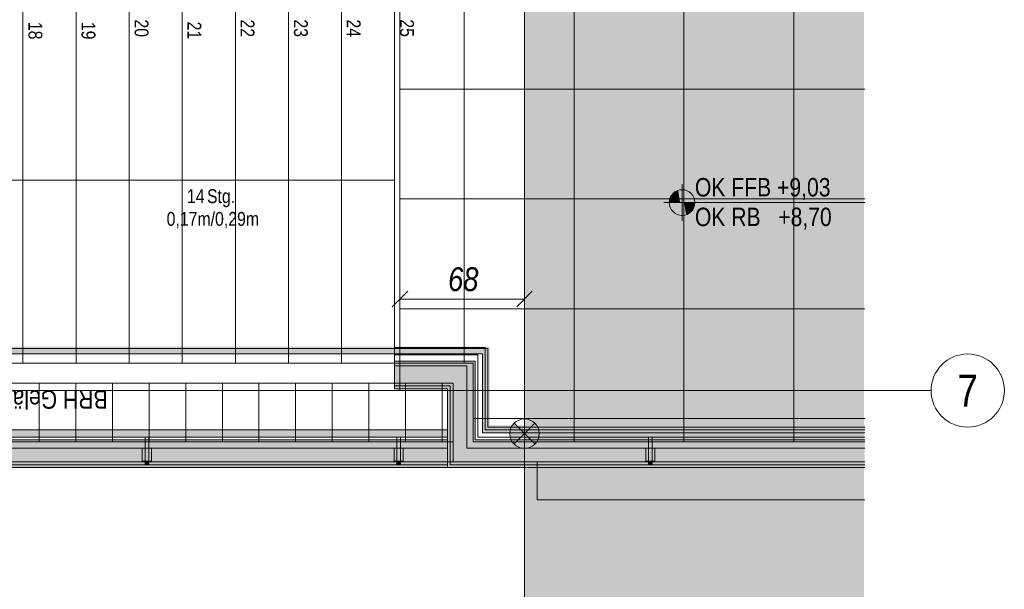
# Model space of a CAD drawing. Extents: x -620 to 300, y 62 to 1112.
# Tile 121 of 235: x -16 to 92, y 198 to 260. Entities that reach past the tile are written whole.
import ezdxf
from ezdxf.enums import TextEntityAlignment as Align
from ezdxf.lldxf.tags import DXFTag

# ---------------------------------------------------------------- set-up
doc = ezdxf.new("R2010")
doc.units = 0
doc.layers.get('0').update_dxf_attribs({"lineweight": 13})
for name, color, linetype, lineweight, true_color in [('00_ E_ST_Handlaufleuchte', 7, 'Continuous', 13, 0xb2b200), ('00_E_ST_Handlaufleuchte_Bem', 7, 'Continuous', 5, 0x7d7d00), ('00_E_ST_Handlaufleuchte_Kabel', 3, 'Continuous', 18, 0x00ff00), ('00_E_ST_Handlaufleuchte–Handlauf-Position', 7, 'Continuous', 5, 0x0000b2), ('30 -33 Aussenwände- 7 Fassade_ Elemente', 7, 'Continuous', 9, 0x00aacc), ('30 -34 Innenwände- 6 Elemente', 7, 'Continuous', 9, 0xff6633), ('30 -35 Decken- 2.2 Treppen Außen', 9, 'Continuous', 9, 0x808080), ('30 -36 Dächer- 3 Dachbeläge', 7, 'Continuous', 15, 0x9999ff), ('30 -36 Dächer- 4 Dachbekleidungen', 7, 'Continuous', 9, 0xccccff), ('60- 61 allgemeine Ausstattung- 4 Terrassen', 9, 'Continuous', 9, 0x808080), ('70 -72 Beschriftung- 1 Beschriftung allgemein', 7, 'Continuous', 9, 0xff6633), ('iwb_Layout Achsbezeichung', 1, 'Continuous', 13, 0xff0000), ('iwb_Layout BA_Markierung', 7, 'Continuous', 9, 0xbadcdc)]:
    doc.layers.add(name, color=color, linetype=linetype, lineweight=lineweight, true_color=true_color)
doc.layers.add('70 -71 Achsen- 1 Gebäudeachsen', color=7, linetype='STRICHPUNKT2-A06CPVE5L0', lineweight=18)
doc.layers.add('70 -72 Beschriftung- 5 Höhenkoten-A06CPVE2L0', color=7, linetype='Continuous', lineweight=15)
doc.styles.get("Standard").update_dxf_attribs({"font": 'ARIALN.TTF'})
tags = doc.linetypes.add('grob-A06CPVE1L0', pattern=[14, 3, -8, 3]).pattern_tags.tags
tags[8:9] = [DXFTag(74, 4), DXFTag(75, 0), DXFTag(340, '0'), DXFTag(46, 0.0), DXFTag(50, 0.0), DXFTag(44, 0.0), DXFTag(45, 0.0)]
tags[6:7] = [DXFTag(74, 4), DXFTag(75, 0), DXFTag(340, '0'), DXFTag(46, 0.0), DXFTag(50, 0.0), DXFTag(44, 0.0), DXFTag(45, 0.0)]
tags[4:5] = [DXFTag(74, 4), DXFTag(75, 0), DXFTag(340, '0'), DXFTag(46, 0.0), DXFTag(50, 0.0), DXFTag(44, 0.0), DXFTag(45, 0.0)]
tags = doc.linetypes.add('STRICHPUNKT2', pattern=[12.7, 6.35, -3.175, 0, -3.175]).pattern_tags.tags
tags[10:11] = [DXFTag(74, 4), DXFTag(75, 0), DXFTag(340, '0'), DXFTag(46, 0.0), DXFTag(50, 0.0), DXFTag(44, 0.0), DXFTag(45, 0.0)]
tags[8:9] = [DXFTag(74, 4), DXFTag(75, 0), DXFTag(340, '0'), DXFTag(46, 0.0), DXFTag(50, 0.0), DXFTag(44, 0.0), DXFTag(45, 0.0)]
tags[6:7] = [DXFTag(74, 4), DXFTag(75, 0), DXFTag(340, '0'), DXFTag(46, 0.0), DXFTag(50, 0.0), DXFTag(44, 0.0), DXFTag(45, 0.0)]
tags[4:5] = [DXFTag(74, 4), DXFTag(75, 0), DXFTag(340, '0'), DXFTag(46, 0.0), DXFTag(50, 0.0), DXFTag(44, 0.0), DXFTag(45, 0.0)]
tags = doc.linetypes.add('STRICHPUNKT2-A06CPVE5L0', pattern=[12.7, 6.35, -3.175, 0, -3.175]).pattern_tags.tags
tags[10:11] = [DXFTag(74, 4), DXFTag(75, 0), DXFTag(340, '0'), DXFTag(46, 0.0), DXFTag(50, 0.0), DXFTag(44, 0.0), DXFTag(45, 0.0)]
tags[8:9] = [DXFTag(74, 4), DXFTag(75, 0), DXFTag(340, '0'), DXFTag(46, 0.0), DXFTag(50, 0.0), DXFTag(44, 0.0), DXFTag(45, 0.0)]
tags[6:7] = [DXFTag(74, 4), DXFTag(75, 0), DXFTag(340, '0'), DXFTag(46, 0.0), DXFTag(50, 0.0), DXFTag(44, 0.0), DXFTag(45, 0.0)]
tags[4:5] = [DXFTag(74, 4), DXFTag(75, 0), DXFTag(340, '0'), DXFTag(46, 0.0), DXFTag(50, 0.0), DXFTag(44, 0.0), DXFTag(45, 0.0)]

# ---------------------------------------------------------------- blocks, each defined once
blk = doc.blocks.new('Polygon-A06CPVDVL0')
at = {"color": 0, "linetype": 'ByBlock', "lineweight": -2, "ltscale": 0.13}
blk.add_solid([(39.43, 86.62), (39.26, 1083.81), (76.5, 86.52), (76.5, 1083.81)], dxfattribs=at)
blk = doc.blocks.new('Referenz-A06CPVE6L0')
at = {"layer": '30 -33 Aussenwände- 7 Fassade_ Elemente', "color": 0, "linetype": 'Continuous', "ltscale": 0.13}
for p, q in [((25.24, 220.25), (25.24, 264.65)), ((31.62, 220.25), (25.24, 220.25)), ((31.62, 211.65), (31.62, 220.25)), ((31.62, 211.65), (-401.58, 211.65)), ((76.59, 211.65), (31.62, 211.65)), ((40.82, 211.65), (76.59, 211.65)), ((40.82, 207.51), (40.82, 211.65)), ((76.59, 207.51), (40.82, 207.51))]:
    blk.add_line(p, q, dxfattribs=at)
at = {"layer": '30 -34 Innenwände- 6 Elemente', "color": 0, "linetype": 'Continuous', "ltscale": 0.13}
for p, q in [((35.42, 224.05), (25.24, 224.05)), ((25.24, 224.05), (25.24, 223.45)), ((35.42, 215.45), (35.42, 224.05)), ((25.24, 223.45), (34.82, 223.45)), ((34.82, 223.45), (34.82, 214.85)), ((33.82, 222.45), (25.24, 222.45)), ((25.24, 222.45), (25.24, 220.25)), ((33.82, 213.85), (33.82, 222.45)), ((25.24, 220.25), (31.62, 220.25)), ((31.62, 220.25), (31.62, 211.65)), ((76.59, 215.45), (35.42, 215.45)), ((34.82, 214.85), (76.59, 214.85)), ((76.59, 213.85), (33.82, 213.85)), ((31.62, 211.65), (76.59, 211.65))]:
    blk.add_line(p, q, dxfattribs=at)
at = {"layer": '30 -35 Decken- 2.2 Treppen Außen', "color": 0, "linetype": 'grob-A06CPVE1L0', "ltscale": 0.13}
for p, q in [((25.24, 220.25), (25.24, 264.65)), ((-15.36, 222.45), (-15.36, 262.45)), ((-9.56, 222.45), (-9.56, 262.45)), ((-3.76, 222.45), (-3.76, 262.45)), ((2.04, 222.45), (2.04, 262.45)), ((7.84, 222.45), (7.84, 262.45)), ((13.64, 222.45), (13.64, 262.45)), ((19.44, 222.45), (19.44, 262.45)), ((-106.26, 242.45), (25.24, 242.45)), ((25.24, 222.45), (-110.51, 222.45)), ((-21.16, 222.45), (-15.36, 222.45)), ((-15.36, 222.45), (-9.56, 222.45)), ((-9.56, 222.45), (-3.76, 222.45)), ((-3.76, 222.45), (2.04, 222.45)), ((2.04, 222.45), (7.84, 222.45)), ((7.84, 222.45), (13.64, 222.45)), ((13.64, 222.45), (19.44, 222.45)), ((19.44, 222.45), (25.24, 222.45)), ((25.24, 220.25), (25.24, 222.45)), ((-110.98, 220.25), (25.24, 220.25))]:
    blk.add_line(p, q, dxfattribs=at)
at = {"layer": '30 -35 Decken- 2.2 Treppen Außen', "color": 0, "linetype": 'Continuous', "ltscale": 0.13}
for p, q in [((25.24, 220.25), (25.24, 264.65)), ((-15.36, 222.45), (-15.36, 262.45)), ((-9.56, 222.45), (-9.56, 262.45)), ((-3.76, 222.45), (-3.76, 262.45)), ((2.04, 222.45), (2.04, 262.45)), ((7.84, 222.45), (7.84, 262.45)), ((13.64, 222.45), (13.64, 262.45)), ((19.44, 222.45), (19.44, 262.45)), ((-138.16, 242.45), (25.24, 242.45)), ((-138.16, 224.05), (25.24, 224.05)), ((25.24, 224.05), (-110.17, 224.05)), ((25.24, 223.45), (25.24, 224.05)), ((25.24, 224.05), (25.24, 223.45)), ((25.24, 223.45), (-138.16, 223.45)), ((-110.3, 223.45), (25.24, 223.45)), ((25.24, 222.45), (-138.16, 222.45)), ((25.24, 222.45), (-110.51, 222.45)), ((-21.16, 222.45), (-15.36, 222.45)), ((-15.36, 222.45), (-9.56, 222.45)), ((-9.56, 222.45), (-3.76, 222.45)), ((-3.76, 222.45), (2.04, 222.45)), ((2.04, 222.45), (7.84, 222.45)), ((7.84, 222.45), (13.64, 222.45)), ((13.64, 222.45), (19.44, 222.45)), ((19.44, 222.45), (25.24, 222.45)), ((25.24, 220.25), (25.24, 222.45)), ((25.24, 220.25), (25.24, 222.45)), ((-138.16, 220.25), (25.24, 220.25)), ((-110.98, 220.25), (25.24, 220.25))]:
    blk.add_line(p, q, dxfattribs=at)
at = {"layer": '30 -35 Decken- 2.2 Treppen Außen', "color": 0, "linetype": 'Continuous', "lineweight": 5, "ltscale": 0.13}
for p, q in [((25.18, 242.47), (25.24, 242.45)), ((25.18, 242.44), (25.18, 242.47)), ((25.24, 242.45), (25.18, 242.44))]:
    blk.add_line(p, q, dxfattribs=at)
at = {"layer": '30 -36 Dächer- 3 Dachbeläge', "color": 0, "linetype": 'Continuous', "ltscale": 0.15}
for p, q in [((34.02, 222.65), (25.23, 222.65)), ((25.23, 222.65), (25.23, 219.65)), ((34.02, 214.05), (34.02, 222.65)), ((25.23, 219.65), (31.02, 219.65)), ((31.02, 219.65), (31.02, 211.05)), ((-403.78, 214.05), (31.02, 214.05)), ((31.02, 214.05), (31.02, 211.05)), ((76.59, 214.05), (34.02, 214.05)), ((31.02, 211.05), (-403.78, 211.05)), ((31.02, 211.05), (76.59, 211.05))]:
    blk.add_line(p, q, dxfattribs=at)
at = {"layer": '30 -36 Dächer- 3 Dachbeläge', "color": 0, "lineweight": 9}
for p, q in [((-1.63, 211.75), (-2.03, 211.75)), ((-2.03, 211.75), (-2.03, 211.35)), ((-1.63, 211.35), (-1.63, 211.75)), ((25.87, 211.75), (25.47, 211.75)), ((25.47, 211.75), (25.47, 211.35)), ((25.87, 211.35), (25.87, 211.75)), ((53.37, 211.75), (52.97, 211.75)), ((52.97, 211.75), (52.97, 211.35)), ((53.37, 211.35), (53.37, 211.75))]:
    blk.add_line(p, q, dxfattribs=at)
at = {"layer": '30 -36 Dächer- 3 Dachbeläge', "color": 0, "lineweight": 0}
for points in [[(25.23, 219.65), (25.23, 222.65), (31.02, 219.65)], [(31.02, 219.65), (25.23, 222.65), (31.02, 222.65)], [(31.02, 219.65), (31.02, 222.65), (34.02, 211.05)], [(34.02, 214.05), (31.02, 222.65), (34.02, 222.65)], [(34.02, 211.05), (31.02, 222.65), (34.02, 214.05)], [(31.02, 211.05), (31.02, 219.65), (34.02, 211.05)], [(-403.78, 211.05), (-403.78, 214.05), (31.02, 211.05)], [(31.02, 211.05), (-403.78, 214.05), (31.02, 214.05)], [(34.02, 211.05), (34.02, 214.05), (76.59, 213.8)], [(76.59, 213.8), (34.02, 214.05), (76.59, 214.05)], [(34.02, 211.05), (76.59, 213.8), (76.59, 211.05)], [(-2.03, 211.75), (-1.63, 211.75), (-2.03, 211.35)], [(-2.03, 211.35), (-1.63, 211.75), (-1.63, 211.35)], [(25.47, 211.75), (25.87, 211.75), (25.47, 211.35)], [(25.47, 211.35), (25.87, 211.75), (25.87, 211.35)], [(52.97, 211.75), (53.37, 211.75), (52.97, 211.35)], [(52.97, 211.35), (53.37, 211.75), (53.37, 211.35)]]:
    blk.add_solid(points, dxfattribs=at)
at = {"layer": '30 -36 Dächer- 4 Dachbekleidungen', "color": 0, "linetype": 'Continuous', "ltscale": 0.13}
for p, q in [((35.12, 224.16), (25.23, 224.16)), ((25.23, 224.16), (25.23, 223.36)), ((35.12, 215.15), (35.12, 224.16)), ((25.23, 223.36), (34.32, 223.36)), ((34.32, 223.36), (34.32, 214.35)), ((31.62, 222.16), (25.23, 222.16)), ((25.23, 222.16), (25.23, 219.95)), ((31.62, 222.15), (31.62, 222.16)), ((33.12, 222.15), (31.62, 222.15)), ((33.12, 213.15), (33.12, 222.15)), ((25.23, 219.95), (31.32, 219.95)), ((31.32, 219.95), (31.32, 211.35)), ((31.02, 215.15), (-405.38, 215.15)), ((31.02, 214.35), (31.02, 215.15)), ((76.59, 215.15), (35.12, 215.15)), ((-404.58, 214.35), (31.02, 214.35)), ((-1.63, 214.35), (-2.03, 214.35)), ((-2.03, 214.35), (-2.03, 213.15)), ((-1.63, 213.15), (-1.63, 214.35)), ((25.87, 214.35), (25.47, 214.35)), ((25.47, 214.35), (25.47, 213.15)), ((25.87, 213.15), (25.87, 214.35)), ((34.32, 214.35), (76.59, 214.35)), ((53.37, 214.35), (52.97, 214.35)), ((52.97, 214.35), (52.97, 213.15)), ((53.37, 213.15), (53.37, 214.35)), ((31.02, 213.15), (-403.38, 213.15)), ((-2.33, 213.15), (-2.33, 211.75)), ((-2.03, 211.75), (-2.03, 213.15)), ((-1.63, 213.15), (-1.63, 211.75)), ((-1.33, 213.15), (-1.33, 211.75)), ((25.17, 213.15), (25.17, 211.75)), ((25.47, 211.75), (25.47, 213.15)), ((25.87, 213.15), (25.87, 211.75)), ((26.17, 213.15), (26.17, 211.75)), ((31.02, 211.35), (31.02, 213.15)), ((76.59, 213.15), (33.12, 213.15)), ((52.67, 213.15), (52.67, 211.75)), ((52.97, 211.75), (52.97, 213.15)), ((53.37, 213.15), (53.37, 211.75)), ((53.67, 213.15), (53.67, 211.75)), ((-401.58, 211.35), (31.02, 211.35)), ((-2.33, 211.75), (-2.03, 211.75)), ((-1.63, 211.75), (-2.03, 211.75)), ((-1.33, 211.75), (-1.63, 211.75)), ((25.17, 211.75), (25.47, 211.75)), ((25.87, 211.75), (25.47, 211.75)), ((26.17, 211.75), (25.87, 211.75)), ((31.32, 211.35), (76.59, 211.35)), ((52.67, 211.75), (52.97, 211.75)), ((53.37, 211.75), (52.97, 211.75)), ((53.67, 211.75), (53.37, 211.75))]:
    blk.add_line(p, q, dxfattribs=at)
at = {"layer": '60- 61 allgemeine Ausstattung- 4 Terrassen', "color": 0}
for p, q in [((56.84, 213.85), (56.84, 450.05)), ((44.84, 213.85), (44.84, 376.65)), ((68.84, 213.85), (68.84, 372.85)), ((25.82, 263.85), (25.82, 222.45)), ((32.84, 222.45), (32.84, 263.85)), ((25.82, 252.39), (76.59, 252.39)), ((25.82, 240.39), (76.59, 240.39)), ((25.82, 228.39), (76.59, 228.39)), ((25.82, 222.45), (33.82, 222.45)), ((33.82, 222.45), (33.82, 213.85)), ((-138.16, 220.25), (31.62, 220.25)), ((-13.58, 213.85), (-13.58, 220.25)), ((-9.58, 213.85), (-9.58, 220.25)), ((-5.58, 213.85), (-5.58, 220.25)), ((-1.58, 213.85), (-1.58, 220.25)), ((2.42, 213.85), (2.42, 220.25)), ((6.42, 213.85), (6.42, 220.25)), ((10.42, 213.85), (10.42, 220.25)), ((14.42, 213.85), (14.42, 220.25)), ((18.42, 213.85), (18.42, 220.25)), ((22.42, 213.85), (22.42, 220.25)), ((26.42, 213.85), (26.42, 220.25)), ((30.42, 213.85), (30.42, 220.25)), ((31.62, 220.25), (31.62, 213.85)), ((33.82, 216.39), (76.59, 216.39)), ((31.62, 213.85), (-138.16, 213.85)), ((33.82, 213.85), (76.59, 213.85))]:
    blk.add_line(p, q, dxfattribs=at)
at = {"layer": '60- 61 allgemeine Ausstattung- 4 Terrassen', "color": 0, "linetype": 'Continuous', "lineweight": 18, "ltscale": 0.18}
blk.add_line((31.62, 211.65), (-401.58, 211.65), dxfattribs=at)
at = {"layer": '70 -71 Achsen- 1 Gebäudeachsen', "color": 0, "linetype": 'STRICHPUNKT2-A06CPVE5L0', "ltscale": 0.18}
for p, q in [((39.42, 1084.39), (39.42, 84.95)), ((-538.63, 219.45), (76.59, 219.45))]:
    blk.add_line(p, q, dxfattribs=at)
at = {"layer": '70 -72 Beschriftung- 5 Höhenkoten-A06CPVE2L0', "color": 0, "linetype": 'Continuous', "ltscale": 0.15}
for p, q in [((56.64, 237.99), (56.64, 241.99)), ((56.64, 239.99), (56.64, 241.39)), ((56.64, 241.39), (56.64, 239.99)), ((54.64, 239.99), (76.59, 239.99)), ((55.24, 239.99), (56.64, 239.99)), ((56.64, 239.99), (55.24, 239.99)), ((58.04, 239.99), (56.64, 239.99)), ((56.64, 239.99), (56.64, 238.59)), ((56.64, 239.99), (58.04, 239.99)), ((56.64, 238.59), (56.64, 239.99))]:
    blk.add_line(p, q, dxfattribs=at)
for major_axis in [(0, 1.4), (1.4, 0), (-1.4, 0), (0, -1.4)]:
    blk.add_ellipse((56.64, 239.99), major_axis=major_axis, ratio=1, start_param=0, end_param=1.570796, dxfattribs=at)
at = {"layer": '70 -72 Beschriftung- 5 Höhenkoten-A06CPVE2L0', "color": 0, "lineweight": 0}
for points in [[(55.65, 239.99), (55.51, 240.82), (55.65, 240.98)], [(55.82, 239.99), (55.65, 240.98), (55.82, 241.13)], [(55.65, 239.99), (55.65, 240.98), (55.82, 239.99)], [(56.01, 239.99), (55.82, 241.13), (56.01, 241.24)], [(55.82, 239.99), (55.82, 241.13), (56.01, 239.99)], [(56.21, 239.99), (56.01, 241.24), (56.21, 241.33)], [(56.01, 239.99), (56.01, 241.24), (56.21, 239.99)], [(56.42, 239.99), (56.21, 241.33), (56.42, 241.38)], [(56.21, 239.99), (56.21, 241.33), (56.42, 239.99)], [(56.64, 239.99), (56.42, 241.38), (56.64, 241.39)], [(56.42, 239.99), (56.42, 241.38), (56.64, 239.99)], [(55.26, 239.99), (55.24, 239.99), (55.26, 240.21)], [(55.31, 239.99), (55.26, 240.21), (55.31, 240.43)], [(55.26, 239.99), (55.26, 240.21), (55.31, 239.99)], [(55.39, 239.99), (55.31, 240.43), (55.39, 240.63)], [(55.31, 239.99), (55.31, 240.43), (55.39, 239.99)], [(55.51, 239.99), (55.39, 240.63), (55.51, 240.82)], [(55.39, 239.99), (55.39, 240.63), (55.51, 239.99)], [(55.51, 239.99), (55.51, 240.82), (55.65, 239.99)], [(56.64, 238.59), (56.64, 239.99), (56.86, 238.61)], [(56.86, 238.61), (56.64, 239.99), (56.86, 239.99)], [(56.86, 238.61), (56.86, 239.99), (57.07, 238.66)], [(57.07, 238.66), (56.86, 239.99), (57.07, 239.99)], [(57.07, 238.66), (57.07, 239.99), (57.28, 238.75)], [(57.28, 238.75), (57.07, 239.99), (57.28, 239.99)], [(57.28, 238.75), (57.28, 239.99), (57.46, 238.86)], [(57.46, 238.86), (57.28, 239.99), (57.46, 239.99)], [(57.46, 238.86), (57.46, 239.99), (57.63, 239)], [(57.63, 239), (57.46, 239.99), (57.63, 239.99)], [(57.63, 239), (57.63, 239.99), (57.77, 239.17)], [(57.77, 239.17), (57.63, 239.99), (57.77, 239.99)], [(57.77, 239.17), (57.77, 239.99), (57.89, 239.36)], [(57.89, 239.36), (57.77, 239.99), (57.89, 239.99)], [(57.89, 239.36), (57.89, 239.99), (57.97, 239.56)], [(57.97, 239.56), (57.89, 239.99), (57.97, 239.99)], [(57.97, 239.56), (57.97, 239.99), (58.02, 239.78)], [(58.02, 239.78), (57.97, 239.99), (58.02, 239.99)], [(58.02, 239.78), (58.02, 239.99), (58.04, 239.99)]]:
    blk.add_solid(points, dxfattribs=at)
at = {"layer": '30 -35 Decken- 2.2 Treppen Außen', "color": 0, "linetype": 'ByBlock', "ltscale": 0.13, "char_height": 1.5103, "attachment_point": 1}
for s, insert, rotation in [('{\\fArial Narrow;18}', (-13.25, 259.73), 270.001), ('{\\fArial Narrow;18}', (-13.25, 259.73), 270.001), ('{\\fArial Narrow;19}', (-7.45, 259.73), 270.001), ('{\\fArial Narrow;19}', (-7.45, 259.73), 270.001), ('{\\fArial Narrow;20}', (-1.65, 260), 270.001), ('{\\fArial Narrow;20}', (-1.65, 260), 270.001), ('{\\fArial Narrow;21}', (4.12, 259.76), 270.001), ('{\\fArial Narrow;21}', (4.12, 259.76), 270.001), ('{\\fArial Narrow;22}', (9.92, 259.99), 270.001), ('{\\fArial Narrow;22}', (9.92, 259.99), 270.001), ('{\\fArial Narrow;23}', (15.75, 260), 270.001), ('{\\fArial Narrow;23}', (15.75, 260), 270.001), ('{\\fArial Narrow;24}', (21.52, 260), 270.001), ('{\\fArial Narrow;24}', (21.52, 260), 270.001), ('{\\fArial Narrow;25}', (27.35, 260.01), 270.001), ('{\\fArial Narrow;25}', (27.35, 260.01), 270.001), ('{\\fArial Narrow;14}', (2.55, 241.44), 0.001), ('{\\fArial Narrow;14}', (2.55, 241.44), 0.001), ('{\\fArial Narrow;Stg.}', (4.74, 241.44), 0.001), ('{\\fArial Narrow;Stg.}', (4.74, 241.44), 0.001), ('{\\fArial Narrow;0,17m/0,29m}', (0.33, 238.96), 0.001), ('{\\fArial Narrow;0,17m/0,29m}', (0.33, 238.96), 0.001)]:
    blk.add_mtext(s, dxfattribs=dict(at, insert=insert, rotation=rotation))
at = {"layer": '70 -72 Beschriftung- 1 Beschriftung allgemein', "color": 0, "linetype": 'Continuous', "ltscale": 0.13, "insert": (-6.12, 217.47), "char_height": 2.0138, "attachment_point": 1, "rotation": 180}
blk.add_mtext('{\\fArial Narrow;BRH Geländer 1,10m}', dxfattribs=at)
at = {"layer": '70 -72 Beschriftung- 5 Höhenkoten-A06CPVE2L0', "color": 0, "linetype": 'Continuous', "ltscale": 0.15, "char_height": 2.0138, "attachment_point": 1}
for s, insert in [('{\\fArial Narrow;OK FFB +9,03}', (58.04, 242.67)), ('{\\fArial Narrow;OK RB   +8,70}', (58.04, 239.43))]:
    blk.add_mtext(s, dxfattribs=dict(at, insert=insert))
blk = doc.blocks.new('Polygon-A06CPVECL0')
at = {"color": 0, "linetype": 'ByBlock', "lineweight": -2, "ltscale": 0.13}
for points in [[(34.82, 214.85), (34.82, 215.65), (76.59, 215.65)], [(34.82, 214.85), (76.59, 215.65), (76.59, 214.92)], [(34.82, 214.85), (76.59, 214.92), (76.59, 214.85)]]:
    blk.add_solid(points, dxfattribs=at)
blk = doc.blocks.new('Maß-A06CPVEML0')
at = {"color": 0, "linetype": 'ByBlock', "lineweight": -2, "ltscale": 0.13}
for p, q in [((25.82, 231.45), (25.82, 219.45)), ((39.42, 231.45), (39.42, 219.45)), ((26.67, 230.3), (24.97, 228.6)), ((40.27, 230.3), (38.57, 228.6)), ((25.82, 229.45), (39.42, 229.45))]:
    blk.add_line(p, q, dxfattribs=at)
at = {"color": 0, "linetype": 'ByBlock', "lineweight": -2, "ltscale": 0.13, "insert": (31.08, 232.92), "char_height": 2.6, "attachment_point": 1}
blk.add_mtext('{\\fArial Narrow|b0|i1;68}', dxfattribs=at)
blk = doc.blocks.new('Blockreferenz-A06CPVEWL0')
at = {"lineweight": -2}
for points in [[(38.28, 215.89), (39.42, 214.75), (38.28, 213.62), (38.03, 213.95), (37.87, 214.34), (37.81, 214.75), (37.87, 215.17), (38.03, 215.56)], [(39.42, 214.75), (40.56, 215.89), (40.81, 215.56), (40.97, 215.17), (41.03, 214.75), (40.97, 214.34), (40.81, 213.95), (40.56, 213.62)]]:
    blk.add_hatch(color=0, dxfattribs=at).paths.add_polyline_path(points)
at = {"color": 0, "lineweight": -2}
for p, q in [((38.28, 213.62), (40.56, 215.89)), ((38.28, 215.89), (40.56, 213.62))]:
    blk.add_line(p, q, dxfattribs=at)
blk.add_circle((39.42, 214.75), 1.61, dxfattribs=at)
blk = doc.blocks.new('Polygon-A06CPVG6L0')
at = {"color": 0, "linetype": 'ByBlock', "lineweight": -2, "ltscale": 0.13}
blk.add_solid([(-138.16, 224.25), (35.62, 224.25), (-138.16, 223.45), (35.62, 223.45)], dxfattribs=at)
blk = doc.blocks.new('Polygon-A06CPVGKL0')
at = {"color": 0, "linetype": 'ByBlock', "lineweight": -2, "ltscale": 0.13}
blk.add_solid([(34.82, 215.65), (34.82, 224.25), (35.62, 215.65), (35.62, 224.25)], dxfattribs=at)
blk = doc.blocks.new('Polygon-A06CPVH4L0')
at = {"linetype": 'ByBlock', "lineweight": -2, "ltscale": 0.13}
blk.add_hatch(color=0, dxfattribs=at).paths.add_polyline_path([(-210.48, 201.85), (-405.08, 201.85), (-405.08, 215.15), (31.02, 215.15), (31.02, 214.35), (-404.28, 214.35), (-404.28, 202.65), (-210.48, 202.65)])
blk = doc.blocks.new('Polylinie-A06CPVKML0')
at = {"color": 0, "linetype": 'ByBlock', "lineweight": -2, "ltscale": 0.18}
for points in [[(35.22, 223.91), (35.02, 223.71), (-138.24, 223.91), (-138.24, 223.71)], [(35.22, 215.25), (35.02, 215.05), (35.22, 223.91), (35.02, 223.71)], [(39.42, 215.25), (39.42, 215.05), (35.22, 215.25), (35.02, 215.05)]]:
    blk.add_solid(points, dxfattribs=at)

msp = doc.modelspace()

# ---------------------------------------------------------------- linework, layer by layer
at = {"layer": 'iwb_Layout Achsbezeichung', "linetype": 'STRICHPUNKT2', "lineweight": 13, "ltscale": 0.39}
msp.add_line((76.5, 219.45), (83.84, 219.45), dxfattribs=at)
at = {"layer": 'iwb_Layout Achsbezeichung', "ltscale": 0.39, "extrusion": (0, 0, -1)}
msp.add_circle((-87.84, 219.45), 4, dxfattribs=at)

# ---------------------------------------------------------------- block references
at = {"color": 8, "lineweight": 13, "ltscale": 0.13, "true_color": 0x808080}
msp.add_blockref('Referenz-A06CPVE6L0', (0, 0), dxfattribs=at)
at = {"layer": '00_ E_ST_Handlaufleuchte', "ltscale": 0.13}
msp.add_blockref('Blockreferenz-A06CPVEWL0', (0, 0), dxfattribs=at)
at = {"layer": '00_E_ST_Handlaufleuchte_Bem', "ltscale": 0.13}
msp.add_blockref('Maß-A06CPVEML0', (0, 0), dxfattribs=at)
at = {"layer": '00_E_ST_Handlaufleuchte_Kabel', "ltscale": 0.18}
msp.add_blockref('Polylinie-A06CPVKML0', (0, 0), dxfattribs=at)
at = {"layer": '00_E_ST_Handlaufleuchte–Handlauf-Position', "ltscale": 0.13}
for name in ['Polygon-A06CPVG6L0', 'Polygon-A06CPVGKL0', 'Polygon-A06CPVH4L0', 'Polygon-A06CPVECL0']:
    msp.add_blockref(name, (0, 0), dxfattribs=at)
at = {"layer": 'iwb_Layout BA_Markierung', "ltscale": 0.13}
msp.add_blockref('Polygon-A06CPVDVL0', (0, 0), dxfattribs=at)

# ---------------------------------------------------------------- texts
at = {"layer": 'iwb_Layout Achsbezeichung', "ltscale": 0.39}
msp.add_text('7', height=3.5, dxfattribs=at).set_placement((87.84, 219.45), align=Align.MIDDLE_CENTER)

doc.saveas('drawing.dxf')
